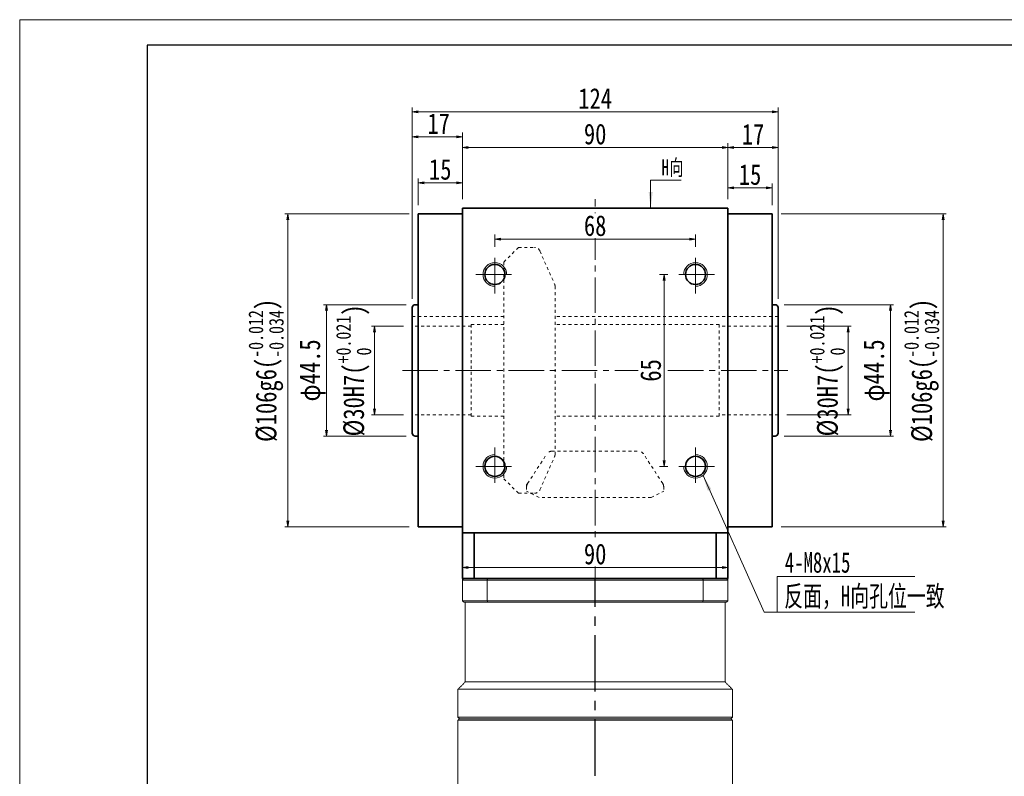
# Model space of a CAD drawing. Header units: millimetres. Extents: x -24 to 716, y -22 to 491.
# Tile 2 of 6: x -20 to 314, y 234 to 491. Entities that reach past the tile are written whole.
import ezdxf

# ---------------------------------------------------------------- set-up
doc = ezdxf.new("R2010")
doc.units = ezdxf.units.MM
for name, pattern in [('CENTER2', [28.575, 19.05, -3.175, 3.175, -3.175]), ('点画线', [18, 12, -2, 2, -2]), ('虚线', [2, 1, -1])]:
    doc.linetypes.add(name, pattern=pattern)
doc.layers.add('3中心线层', color=1, linetype='CENTER2')
for name, color, linetype, lineweight in [('EB0', 7, 'Continuous', 35), ('中心线层', 1, '点画线', 18), ('图框_外框线', 7, 'Continuous', 18), ('尺寸线层', 3, 'Continuous', 18), ('粗实线层', 7, 'Continuous', 35), ('虚线层', 6, '虚线', 18)]:
    doc.layers.add(name, color=color, linetype=linetype, lineweight=lineweight)
doc.styles.add('宋体', font='SimSun.ttf', dxfattribs={"width": 0.8})
doc.styles.add('标准', font='txt', dxfattribs={"width": 0.667})
doc.dimstyles.new('A水平标注$0', dxfattribs={"dimtxt": 3.5, "dimasz": 2, "dimexe": 1.5, "dimexo": 3, "dimgap": 1.1, "dimtad": 1, "dimtoh": 1, "dimdec": 4, "dimdsep": 46, "dimtxsty": '宋体', "dimblk": 'OPEN', "dimcen": 3, "dimclrd": 3, "dimclre": 3, "dimclrt": 6, "dimadec": 0, "dimazin": 0, "dimtm": 1e-09, "dimtfac": 1, "dimtdec": 4, "dimtix": 1, "dimtmove": 0, "dimatfit": 3, "dimldrblk": 'OPEN', "dimfxl": 0, "dimlwd": 13, "dimlwe": 13, "dimarcsym": 0})
doc.dimstyles.new('D直径标注φ25', dxfattribs={"dimtxt": 3.5, "dimasz": 2, "dimexe": 1, "dimexo": 3, "dimtad": 1, "dimtoh": 1, "dimdec": 1, "dimdsep": 46, "dimtxsty": '宋体', "dimblk": 'OPEN', "dimcen": 3, "dimclrd": 3, "dimclre": 3, "dimclrt": 130, "dimadec": 0, "dimazin": 0, "dimtm": 1e-09, "dimtfac": 1, "dimtdec": 1, "dimtmove": 0, "dimatfit": 0, "dimldrblk": 'OPEN', "dimfxl": 0, "dimlwd": 13, "dimlwe": 13, "dimarcsym": 0})

# ---------------------------------------------------------------- blocks, each defined once
blk = doc.blocks.new('_Open')
at = {"color": 0, "linetype": 'ByBlock', "lineweight": -2}
for p, q in [((-1, 0.17), (0, 0)), ((-1, -0.17), (0, 0)), ((0, 0), (-1, 0))]:
    blk.add_line(p, q, dxfattribs=at)
blk = doc.blocks.new('*D11')
at = {"layer": 'Defpoints', "color": 0, "transparency": 16777216}
for p in [(209.02, 416.43), (141.02, 410.84), (209.02, 410.84)]:
    blk.add_point(p, dxfattribs=at)
at = {"layer": '尺寸线层', "color": 3, "lineweight": 13, "transparency": 16777216}
for p, q in [((141.02, 413.84), (141.02, 417.93)), ((209.02, 413.84), (209.02, 417.93)), ((143.02, 416.43), (207.02, 416.43))]:
    blk.add_line(p, q, dxfattribs=at)
at = {"layer": '尺寸线层', "color": 3, "lineweight": 13, "transparency": 16777216, "xscale": 2, "yscale": 2, "zscale": 2, "rotation": 180}
blk.add_blockref('_Open', (141.02, 416.43), dxfattribs=at)
at = {"layer": '尺寸线层', "color": 3, "lineweight": 13, "transparency": 16777216, "xscale": 2, "yscale": 2, "zscale": 2}
blk.add_blockref('_Open', (209.02, 416.43), dxfattribs=at)
at = {"layer": '尺寸线层', "color": 6, "transparency": 16777216, "insert": (175.02, 420.93), "char_height": 7, "attachment_point": 5, "style": '宋体', "bg_fill": 3, "box_fill_scale": 1.1, "bg_fill_color": 256, "bg_fill_true_color": 13158600, "bg_fill_transparency": 0}
blk.add_mtext('68', dxfattribs=at)
blk = doc.blocks.new('*D12')
at = {"layer": 'Defpoints', "color": 0, "transparency": 16777216}
for p in [(202.62, 404.44), (198.36, 339.44), (202.62, 339.44)]:
    blk.add_point(p, dxfattribs=at)
at = {"layer": '尺寸线层', "color": 3, "lineweight": 13, "transparency": 16777216}
for p, q in [((199.62, 404.44), (196.86, 404.44)), ((198.36, 402.44), (198.36, 341.44)), ((199.62, 339.44), (196.86, 339.44))]:
    blk.add_line(p, q, dxfattribs=at)
at = {"layer": '尺寸线层', "color": 3, "lineweight": 13, "transparency": 16777216, "xscale": 2, "yscale": 2, "zscale": 2}
for p, rotation in [((198.36, 404.44), 90), ((198.36, 339.44), 270)]:
    blk.add_blockref('_Open', p, dxfattribs=dict(at, rotation=rotation))
at = {"layer": '尺寸线层', "color": 6, "transparency": 16777216, "insert": (193.86, 371.94), "char_height": 7, "attachment_point": 5, "rotation": 90, "style": '宋体', "bg_fill": 3, "box_fill_scale": 1.1, "bg_fill_color": 256, "bg_fill_true_color": 13158600, "bg_fill_transparency": 0}
blk.add_mtext('65', dxfattribs=at)
blk = doc.blocks.new('*D13')
at = {"layer": 'Defpoints', "color": 0, "transparency": 16777216}
for p in [(237.02, 386.94), (237.02, 356.94), (260.81, 356.94)]:
    blk.add_point(p, dxfattribs=at)
at = {"layer": '尺寸线层', "color": 3, "lineweight": 13, "transparency": 16777216}
for p, q in [((240.02, 386.94), (261.81, 386.94)), ((260.81, 384.94), (260.81, 358.94)), ((240.02, 356.94), (261.81, 356.94))]:
    blk.add_line(p, q, dxfattribs=at)
at = {"layer": '尺寸线层', "color": 3, "lineweight": 13, "transparency": 16777216, "xscale": 2, "yscale": 2, "zscale": 2}
for p, rotation in [((260.81, 386.94), 90), ((260.81, 356.94), 270)]:
    blk.add_blockref('_Open', p, dxfattribs=dict(at, rotation=rotation))
at = {"layer": '尺寸线层', "color": 130, "transparency": 16777216, "insert": (253.7, 371.94), "char_height": 7, "attachment_point": 5, "rotation": 90, "style": '宋体'}
blk.add_mtext('{\\A1;\\A1;%%C30H7({\\H0.707107x;\\S+0.021^  0;})}', dxfattribs=at)
blk = doc.blocks.new('*D14')
at = {"layer": 'Defpoints', "color": 0, "transparency": 16777216}
for p in [(235.02, 424.94), (235.02, 318.94), (292.99, 318.94)]:
    blk.add_point(p, dxfattribs=at)
at = {"layer": '尺寸线层', "color": 3, "lineweight": 13, "transparency": 16777216}
for p, q in [((238.02, 424.94), (293.99, 424.94)), ((292.99, 422.94), (292.99, 320.94)), ((238.02, 318.94), (293.99, 318.94))]:
    blk.add_line(p, q, dxfattribs=at)
at = {"layer": '尺寸线层', "color": 3, "lineweight": 13, "transparency": 16777216, "xscale": 2, "yscale": 2, "zscale": 2}
for p, rotation in [((292.99, 424.94), 90), ((292.99, 318.94), 270)]:
    blk.add_blockref('_Open', p, dxfattribs=dict(at, rotation=rotation))
at = {"layer": '尺寸线层', "color": 130, "transparency": 16777216, "insert": (285.66, 371.94), "char_height": 7, "attachment_point": 5, "rotation": 90, "style": '宋体'}
blk.add_mtext('{\\A1;\\A1;%%C106g6({\\H0.707107x;\\S-0.012^ -0.034;})}', dxfattribs=at)
blk = doc.blocks.new('*D15')
at = {"layer": 'Defpoints', "color": 0, "transparency": 16777216}
for p in [(113.02, 386.94), (100.28, 356.94), (113.02, 356.94)]:
    blk.add_point(p, dxfattribs=at)
at = {"layer": '尺寸线层', "color": 3, "lineweight": 13, "transparency": 16777216}
for p, q in [((110.02, 386.94), (99.28, 386.94)), ((100.28, 384.94), (100.28, 358.94)), ((110.02, 356.94), (99.28, 356.94))]:
    blk.add_line(p, q, dxfattribs=at)
at = {"layer": '尺寸线层', "color": 3, "lineweight": 13, "transparency": 16777216, "xscale": 2, "yscale": 2, "zscale": 2}
for p, rotation in [((100.28, 386.94), 90), ((100.28, 356.94), 270)]:
    blk.add_blockref('_Open', p, dxfattribs=dict(at, rotation=rotation))
at = {"layer": '尺寸线层', "color": 130, "transparency": 16777216, "insert": (93.18, 371.94), "char_height": 7, "attachment_point": 5, "rotation": 90, "style": '宋体'}
blk.add_mtext('{\\A1;\\A1;%%C30H7({\\H0.707107x;\\S+0.021^  0;})}', dxfattribs=at)
blk = doc.blocks.new('*D16')
at = {"layer": 'Defpoints', "color": 0, "transparency": 16777216}
for p in [(114.02, 394.19), (83.92, 349.69), (114.02, 349.69)]:
    blk.add_point(p, dxfattribs=at)
at = {"layer": '尺寸线层', "color": 3, "lineweight": 13, "transparency": 16777216}
for p, q in [((111.02, 394.19), (82.92, 394.19)), ((83.92, 392.19), (83.92, 351.69)), ((111.02, 349.69), (82.92, 349.69))]:
    blk.add_line(p, q, dxfattribs=at)
at = {"layer": '尺寸线层', "color": 3, "lineweight": 13, "transparency": 16777216, "xscale": 2, "yscale": 2, "zscale": 2}
for p, rotation in [((83.92, 394.19), 90), ((83.92, 349.69), 270)]:
    blk.add_blockref('_Open', p, dxfattribs=dict(at, rotation=rotation))
at = {"layer": '尺寸线层', "color": 130, "transparency": 16777216, "insert": (79.27, 371.94), "char_height": 7, "attachment_point": 5, "rotation": 90, "style": '宋体'}
blk.add_mtext('φ44.5', dxfattribs=at)
blk = doc.blocks.new('*D17')
at = {"layer": 'Defpoints', "color": 0, "transparency": 16777216}
for p in [(115.02, 424.94), (70.82, 318.94), (115.02, 318.94)]:
    blk.add_point(p, dxfattribs=at)
at = {"layer": '尺寸线层', "color": 3, "lineweight": 13, "transparency": 16777216}
for p, q in [((112.02, 424.94), (69.82, 424.94)), ((70.82, 422.94), (70.82, 320.94)), ((112.02, 318.94), (69.82, 318.94))]:
    blk.add_line(p, q, dxfattribs=at)
at = {"layer": '尺寸线层', "color": 3, "lineweight": 13, "transparency": 16777216, "xscale": 2, "yscale": 2, "zscale": 2}
for p, rotation in [((70.82, 424.94), 90), ((70.82, 318.94), 270)]:
    blk.add_blockref('_Open', p, dxfattribs=dict(at, rotation=rotation))
at = {"layer": '尺寸线层', "color": 130, "transparency": 16777216, "insert": (63.49, 371.94), "char_height": 7, "attachment_point": 5, "rotation": 90, "style": '宋体'}
blk.add_mtext('{\\A1;\\A1;%%C106g6({\\H0.707107x;\\S-0.012^ -0.034;})}', dxfattribs=at)
blk = doc.blocks.new('*D18')
at = {"layer": 'Defpoints', "color": 0, "transparency": 16777216}
for p in [(220.02, 447.46), (130.02, 426.94), (220.02, 426.94)]:
    blk.add_point(p, dxfattribs=at)
at = {"layer": '尺寸线层', "color": 3, "lineweight": 13, "transparency": 16777216}
for p, q in [((130.02, 429.94), (130.02, 448.96)), ((132.02, 447.46), (218.02, 447.46)), ((220.02, 429.94), (220.02, 448.96))]:
    blk.add_line(p, q, dxfattribs=at)
at = {"layer": '尺寸线层', "color": 3, "lineweight": 13, "transparency": 16777216, "xscale": 2, "yscale": 2, "zscale": 2, "rotation": 180}
blk.add_blockref('_Open', (130.02, 447.46), dxfattribs=at)
at = {"layer": '尺寸线层', "color": 3, "lineweight": 13, "transparency": 16777216, "xscale": 2, "yscale": 2, "zscale": 2}
blk.add_blockref('_Open', (220.02, 447.46), dxfattribs=at)
at = {"layer": '尺寸线层', "color": 6, "transparency": 16777216, "insert": (175.02, 451.96), "char_height": 7, "attachment_point": 5, "style": '宋体', "bg_fill": 3, "box_fill_scale": 1.1, "bg_fill_color": 256, "bg_fill_true_color": 13158600, "bg_fill_transparency": 0}
blk.add_mtext('90', dxfattribs=at)
blk = doc.blocks.new('*D19')
at = {"layer": 'Defpoints', "color": 0, "transparency": 16777216}
for p in [(235.02, 433.74), (220.02, 426.94), (235.02, 424.94)]:
    blk.add_point(p, dxfattribs=at)
at = {"layer": '尺寸线层', "color": 3, "lineweight": 13, "transparency": 16777216}
for p, q in [((220.02, 429.94), (220.02, 435.24)), ((235.02, 427.94), (235.02, 435.24)), ((222.02, 433.74), (233.02, 433.74))]:
    blk.add_line(p, q, dxfattribs=at)
at = {"layer": '尺寸线层', "color": 3, "lineweight": 13, "transparency": 16777216, "xscale": 2, "yscale": 2, "zscale": 2, "rotation": 180}
blk.add_blockref('_Open', (220.02, 433.74), dxfattribs=at)
at = {"layer": '尺寸线层', "color": 3, "lineweight": 13, "transparency": 16777216, "xscale": 2, "yscale": 2, "zscale": 2}
blk.add_blockref('_Open', (235.02, 433.74), dxfattribs=at)
at = {"layer": '尺寸线层', "color": 6, "transparency": 16777216, "insert": (227.52, 438.24), "char_height": 7, "attachment_point": 5, "style": '宋体', "bg_fill": 3, "box_fill_scale": 1.1, "bg_fill_color": 256, "bg_fill_true_color": 13158600, "bg_fill_transparency": 0}
blk.add_mtext('15', dxfattribs=at)
blk = doc.blocks.new('*D20')
at = {"layer": 'Defpoints', "color": 0, "transparency": 16777216}
for p in [(115.02, 435.5), (115.02, 424.94), (130.02, 426.94)]:
    blk.add_point(p, dxfattribs=at)
at = {"layer": '尺寸线层', "color": 3, "lineweight": 13, "transparency": 16777216}
for p, q in [((115.02, 427.94), (115.02, 437)), ((128.02, 435.5), (117.02, 435.5)), ((130.02, 429.94), (130.02, 437))]:
    blk.add_line(p, q, dxfattribs=at)
at = {"layer": '尺寸线层', "color": 3, "lineweight": 13, "transparency": 16777216, "xscale": 2, "yscale": 2, "zscale": 2, "rotation": 180}
blk.add_blockref('_Open', (115.02, 435.5), dxfattribs=at)
at = {"layer": '尺寸线层', "color": 3, "lineweight": 13, "transparency": 16777216, "xscale": 2, "yscale": 2, "zscale": 2}
blk.add_blockref('_Open', (130.02, 435.5), dxfattribs=at)
at = {"layer": '尺寸线层', "color": 6, "transparency": 16777216, "insert": (122.52, 440), "char_height": 7, "attachment_point": 5, "style": '宋体', "bg_fill": 3, "box_fill_scale": 1.1, "bg_fill_color": 256, "bg_fill_true_color": 13158600, "bg_fill_transparency": 0}
blk.add_mtext('15', dxfattribs=at)
blk = doc.blocks.new('*D21')
at = {"layer": 'Defpoints', "color": 0, "transparency": 16777216}
for p in [(113.02, 451.03), (130.02, 426.94), (113.02, 393.19)]:
    blk.add_point(p, dxfattribs=at)
at = {"layer": '尺寸线层', "color": 3, "lineweight": 13, "transparency": 16777216}
for p, q in [((113.02, 396.19), (113.02, 452.53)), ((128.02, 451.03), (115.02, 451.03)), ((130.02, 429.94), (130.02, 452.53))]:
    blk.add_line(p, q, dxfattribs=at)
at = {"layer": '尺寸线层', "color": 3, "lineweight": 13, "transparency": 16777216, "xscale": 2, "yscale": 2, "zscale": 2, "rotation": 180}
blk.add_blockref('_Open', (113.02, 451.03), dxfattribs=at)
at = {"layer": '尺寸线层', "color": 3, "lineweight": 13, "transparency": 16777216, "xscale": 2, "yscale": 2, "zscale": 2}
blk.add_blockref('_Open', (130.02, 451.03), dxfattribs=at)
at = {"layer": '尺寸线层', "color": 6, "transparency": 16777216, "insert": (121.97, 455.53), "char_height": 7, "attachment_point": 5, "style": '宋体', "bg_fill": 3, "box_fill_scale": 1.1, "bg_fill_color": 256, "bg_fill_true_color": 13158600, "bg_fill_transparency": 0}
blk.add_mtext('17', dxfattribs=at)
blk = doc.blocks.new('*D22')
at = {"layer": 'Defpoints', "color": 0, "transparency": 16777216}
for p in [(237.02, 447.46), (220.02, 426.94), (237.02, 393.19)]:
    blk.add_point(p, dxfattribs=at)
at = {"layer": '尺寸线层', "color": 3, "lineweight": 13, "transparency": 16777216}
for p, q in [((220.02, 429.94), (220.02, 448.96)), ((222.02, 447.46), (235.02, 447.46)), ((237.02, 396.19), (237.02, 448.96))]:
    blk.add_line(p, q, dxfattribs=at)
at = {"layer": '尺寸线层', "color": 3, "lineweight": 13, "transparency": 16777216, "xscale": 2, "yscale": 2, "zscale": 2, "rotation": 180}
blk.add_blockref('_Open', (220.02, 447.46), dxfattribs=at)
at = {"layer": '尺寸线层', "color": 3, "lineweight": 13, "transparency": 16777216, "xscale": 2, "yscale": 2, "zscale": 2}
blk.add_blockref('_Open', (237.02, 447.46), dxfattribs=at)
at = {"layer": '尺寸线层', "color": 6, "transparency": 16777216, "insert": (228.52, 451.96), "char_height": 7, "attachment_point": 5, "style": '宋体', "bg_fill": 3, "box_fill_scale": 1.1, "bg_fill_color": 256, "bg_fill_true_color": 13158600, "bg_fill_transparency": 0}
blk.add_mtext('17', dxfattribs=at)
blk = doc.blocks.new('*D23')
at = {"layer": 'Defpoints', "color": 0, "transparency": 16777216}
for p in [(113.02, 459.55), (113.02, 393.19), (237.02, 393.19)]:
    blk.add_point(p, dxfattribs=at)
at = {"layer": '尺寸线层', "color": 3, "lineweight": 13, "transparency": 16777216}
for p, q in [((113.02, 396.19), (113.02, 461.05)), ((237.02, 396.19), (237.02, 461.05)), ((235.02, 459.55), (115.02, 459.55))]:
    blk.add_line(p, q, dxfattribs=at)
at = {"layer": '尺寸线层', "color": 3, "lineweight": 13, "transparency": 16777216, "xscale": 2, "yscale": 2, "zscale": 2, "rotation": 180}
blk.add_blockref('_Open', (113.02, 459.55), dxfattribs=at)
at = {"layer": '尺寸线层', "color": 3, "lineweight": 13, "transparency": 16777216, "xscale": 2, "yscale": 2, "zscale": 2}
blk.add_blockref('_Open', (237.02, 459.55), dxfattribs=at)
at = {"layer": '尺寸线层', "color": 6, "transparency": 16777216, "insert": (175.02, 464.05), "char_height": 7, "attachment_point": 5, "style": '宋体', "bg_fill": 3, "box_fill_scale": 1.1, "bg_fill_color": 256, "bg_fill_true_color": 13158600, "bg_fill_transparency": 0}
blk.add_mtext('124', dxfattribs=at)
blk = doc.blocks.new('*X5')
at = {"layer": '尺寸线层', "linetype": 'Continuous'}
blk.add_hatch(color=0, dxfattribs=at).paths.add_polyline_path([(-1.02, -9.39), (-1.69, -3.99), (-0.34, -3.99)], flags=0)
at = {"layer": '尺寸线层', "color": 0, "linetype": 'Continuous'}
blk.add_line((-1.02, -9.39), (-1.02, 0), dxfattribs=at)
at = {"layer": '尺寸线层', "color": 0}
for p, q in [((-1.02, 0), (0, 0)), ((0, 0), (9.3, 0)), ((0, 0), (0, 0))]:
    blk.add_line(p, q, dxfattribs=at)
at = {"layer": '尺寸线层', "color": 0, "insert": (2.7, 1.08), "char_height": 5.4, "width": 13.1923, "attachment_point": 7, "line_spacing_factor": 1.15057, "style": '标准'}
blk.add_mtext('\\T1.1;H向', dxfattribs=at)
blk = doc.blocks.new('*D8')
at = {"layer": 'Defpoints', "color": 0, "transparency": 16777216}
for p in [(236.02, 394.19), (236.02, 349.69), (275.07, 349.69)]:
    blk.add_point(p, dxfattribs=at)
at = {"layer": '尺寸线层', "color": 3, "lineweight": 13, "transparency": 16777216}
for p, q in [((239.02, 394.19), (276.07, 394.19)), ((275.07, 392.19), (275.07, 351.69)), ((239.02, 349.69), (276.07, 349.69))]:
    blk.add_line(p, q, dxfattribs=at)
at = {"layer": '尺寸线层', "color": 3, "lineweight": 13, "transparency": 16777216, "xscale": 2, "yscale": 2, "zscale": 2}
for p, rotation in [((275.07, 394.19), 90), ((275.07, 349.69), 270)]:
    blk.add_blockref('_Open', p, dxfattribs=dict(at, rotation=rotation))
at = {"layer": '尺寸线层', "color": 130, "transparency": 16777216, "insert": (270.41, 371.93), "char_height": 7, "attachment_point": 5, "rotation": 90, "style": '宋体'}
blk.add_mtext('φ44.5', dxfattribs=at)
blk = doc.blocks.new('*D37')
at = {"layer": 'Defpoints', "color": 0, "transparency": 16777216}
for p in [(220.02, 305.21), (130.02, 297.44), (220.02, 297.44)]:
    blk.add_point(p, dxfattribs=at)
at = {"layer": '尺寸线层', "color": 3, "lineweight": 13, "transparency": 16777216}
for p, q in [((130.02, 300.44), (130.02, 306.71)), ((132.02, 305.21), (218.02, 305.21)), ((220.02, 300.44), (220.02, 306.71))]:
    blk.add_line(p, q, dxfattribs=at)
at = {"layer": '尺寸线层', "color": 3, "lineweight": 13, "transparency": 16777216, "xscale": 2, "yscale": 2, "zscale": 2, "rotation": 180}
blk.add_blockref('_Open', (130.02, 305.21), dxfattribs=at)
at = {"layer": '尺寸线层', "color": 3, "lineweight": 13, "transparency": 16777216, "xscale": 2, "yscale": 2, "zscale": 2}
blk.add_blockref('_Open', (220.02, 305.21), dxfattribs=at)
at = {"layer": '尺寸线层', "color": 6, "transparency": 16777216, "insert": (175.02, 309.71), "char_height": 7, "attachment_point": 5, "style": '宋体', "bg_fill": 3, "box_fill_scale": 1.1, "bg_fill_color": 256, "bg_fill_true_color": 13158600, "bg_fill_transparency": 0}
blk.add_mtext('90', dxfattribs=at)

msp = doc.modelspace()

# ---------------------------------------------------------------- hatches: boundary and pattern name
at = {"layer": '尺寸线层', "linetype": 'Continuous'}
msp.add_hatch(color=0, dxfattribs=at).paths.add_polyline_path([(211.57627, 336.3631), (214.39425, 331.7075), (213.16155, 331.15709)], flags=0)

# ---------------------------------------------------------------- linework, layer by layer
at = {"color": 7, "linetype": 'Continuous', "lineweight": 15}
for p, q in [((130.02302, 300.94221), (138.43067, 300.94221)), ((130.02302, 293.94221), (130.02302, 300.94221)), ((138.60874, 301.44221), (130.52302, 301.44221)), ((138.43067, 300.94221), (138.43067, 293.94221)), ((138.43067, 300.94221), (211.61537, 300.94221)), ((211.4373, 301.44221), (138.60874, 301.44221)), ((219.52302, 301.44221), (211.4373, 301.44221)), ((211.61537, 300.94221), (220.02302, 300.94221)), ((211.61537, 293.94221), (211.61537, 300.94221)), ((220.02302, 300.94221), (220.02302, 293.94221)), ((138.43067, 293.94221), (130.02302, 293.94221)), ((211.61537, 293.94221), (138.43067, 293.94221)), ((220.02302, 293.94221), (211.61537, 293.94221)), ((130.52302, 293.44221), (138.60874, 293.44221)), ((138.60874, 293.44221), (211.4373, 293.44221)), ((211.4373, 293.44221), (219.52302, 293.44221)), ((221.52302, 263.94221), (128.52302, 263.94221)), ((219.02302, 266.44221), (131.02302, 266.44221)), ((221.52302, 254.44221), (128.52302, 254.44221)), ((175.02302, 253.94221), (129.02302, 253.94221)), ((129.02302, 253.94221), (221.02302, 253.94221)), ((221.02302, 253.94221), (175.02302, 253.94221)), ((128.52302, 253.44221), (175.02302, 253.44221)), ((175.02302, 253.44221), (221.52302, 253.44221))]:
    msp.add_line(p, q, dxfattribs=at)
for points in [[(130.52302, 301.44221), (130.02302, 300.94221)], [(138.60874, 301.44221), (138.43067, 300.94221)], [(211.4373, 301.44221), (211.61537, 300.94221)], [(219.52302, 301.44221), (220.02302, 300.94221)], [(130.02302, 293.94221), (130.52302, 293.44221)], [(138.43067, 293.94221), (138.60874, 293.44221)], [(211.61537, 293.94221), (211.4373, 293.44221)], [(219.52302, 293.44221), (220.02302, 293.94221)], [(131.02302, 266.44221), (131.02302, 293.44221)], [(219.02302, 293.44221), (219.02302, 266.44221)], [(128.52302, 263.94221), (131.02302, 266.44221)], [(128.52302, 254.44221), (128.52302, 263.94221)], [(219.02302, 266.44221), (221.52302, 263.94221)], [(221.52302, 263.94221), (221.52302, 254.44221)], [(129.02302, 253.94221), (128.52302, 254.44221)], [(128.52302, 253.44221), (129.02302, 253.94221)], [(221.52302, 254.44221), (221.02302, 253.94221)], [(221.02302, 253.94221), (221.52302, 253.44221)], [(128.52302, 217.44221), (128.52302, 253.44221)], [(221.52302, 253.44221), (221.52302, 217.44221)]]:
    msp.add_open_spline(points, degree=1, dxfattribs=at)
at = {"layer": '3中心线层'}
msp.add_line((175.02651, 148.92831), (175.02302, 301.44221), dxfattribs=at)
at = {"layer": 'EB0'}
for p, q in [((220.02302, 301.44221), (130.02302, 301.44221)), ((215.02302, 301.44221), (220.02302, 301.44221))]:
    msp.add_line(p, q, dxfattribs=at)
at = {"layer": '中心线层'}
for p, q in [((175.02302, 301.44221), (175.02302, 429.94221)), ((141.02302, 398.04221), (141.02302, 410.84221)), ((209.02302, 398.04221), (209.02302, 410.84221)), ((134.62302, 404.44221), (147.42302, 404.44221)), ((215.42302, 404.44221), (202.62302, 404.44221)), ((109.6865, 371.94221), (240.35953, 371.94221)), ((141.02302, 345.84221), (141.02302, 333.04221)), ((209.02302, 345.84221), (209.02302, 333.04221)), ((134.62302, 339.44221), (147.42302, 339.44221)), ((215.42302, 339.44221), (202.62302, 339.44221))]:
    msp.add_line(p, q, dxfattribs=at)
at = {"layer": '尺寸线层', "color": 0, "linetype": 'Continuous'}
msp.add_line((211.57627, 336.3631), (232.27302, 290.01043), dxfattribs=at)
at = {"layer": '尺寸线层', "color": 0}
for p, q in [((236.75317, 302.08979), (283.36397, 302.08979)), ((236.75317, 290.01043), (236.75317, 302.08979)), ((232.27302, 290.01043), (236.75317, 290.01043)), ((236.75317, 290.01043), (283.36397, 290.01043))]:
    msp.add_line(p, q, dxfattribs=at)
at = {"layer": '粗实线层'}
for p, q in [((130.02302, 424.94221), (115.02302, 424.94221)), ((115.02302, 318.94221), (115.02302, 424.94221)), ((130.02302, 426.94221), (220.02302, 426.94221)), ((130.02302, 316.94221), (130.02302, 426.94221)), ((220.02302, 316.94221), (220.02302, 426.94221)), ((220.02302, 424.94221), (235.02302, 424.94221)), ((235.02302, 318.94221), (235.02302, 424.94221)), ((115.02302, 394.19221), (114.02302, 394.19221)), ((113.02302, 350.69221), (113.02302, 393.19221)), ((115.02302, 349.69221), (114.02302, 349.69221)), ((235.02302, 349.69221), (236.02302, 349.69221)), ((115.02302, 318.94221), (130.02302, 318.94221)), ((130.02302, 318.94221), (115.02302, 318.94221)), ((220.02302, 318.94221), (235.02302, 318.94221)), ((130.02302, 316.94221), (220.02302, 316.94221)), ((130.02302, 301.44221), (130.02302, 316.94221)), ((134.02302, 301.44221), (134.02302, 316.94221)), ((216.02302, 301.44221), (216.02302, 316.94221)), ((220.02302, 301.44221), (220.02302, 316.94221))]:
    msp.add_line(p, q, dxfattribs=at)
for centre in [(141.02302, 404.44221), (209.02302, 404.44221), (141.02302, 339.44221), (209.02302, 339.44221)]:
    msp.add_circle(centre, 3.4, dxfattribs=at)
at = {"layer": '粗实线层', "lineweight": 18}
for centre, start, end in [((141.02302, 404.44221), 0, 270), ((209.02302, 404.44221), 270, 180), ((141.02302, 339.44221), 90, 0), ((209.02302, 339.44221), 180, 90)]:
    msp.add_arc(centre, 4, start, end, dxfattribs=at)
at = {"layer": '粗实线层'}
for centre, start, end in [((114.02302, 393.19221), 89.9999999, 180), ((114.02302, 350.69221), 180, 269.9999999), ((236.02302, 350.69221), 270.0000001, 0)]:
    msp.add_arc(centre, 1, start, end, dxfattribs=at)
at = {"layer": '虚线层'}
for p, q in [((149.02302, 413.58221), (144.02302, 408.58221)), ((149.02302, 413.58221), (154.45617, 413.58221)), ((156.28374, 412.39462), (161.26058, 401.19892)), ((144.02302, 408.58221), (144.02302, 335.30221)), ((161.43302, 400.41388), (161.43302, 343.47053)), ((144.02302, 390.24221), (113.02302, 390.24221)), ((133.02302, 356.44221), (133.02302, 387.44221)), ((144.02302, 387.44221), (133.02302, 387.44221)), ((217.02302, 387.44221), (161.43302, 387.44221)), ((217.02302, 356.44221), (217.02302, 387.44221)), ((133.02302, 386.94221), (113.02302, 386.94221)), ((237.02302, 386.94221), (217.02302, 386.94221)), ((133.02302, 356.94221), (113.02302, 356.94221)), ((144.02302, 356.44221), (133.02302, 356.44221)), ((217.02302, 356.44221), (161.43302, 356.44221)), ((237.02302, 356.94221), (217.02302, 356.94221)), ((152.13004, 333.63763), (158.65819, 343.70292)), ((160.29569, 344.55221), (189.79974, 344.55221)), ((197.91599, 333.63763), (191.38784, 343.70292)), ((156.28374, 331.4898), (161.26058, 342.6855)), ((149.02302, 330.30221), (144.02302, 335.30221)), ((151.80802, 333.14112), (152.13004, 333.63763)), ((151.80802, 333.14112), (151.80802, 332.61021)), ((151.80802, 332.61021), (151.80802, 331.05275)), ((156.0288, 328.94221), (151.80802, 331.05275)), ((194.01724, 328.94221), (198.23802, 331.05275)), ((198.23802, 332.61021), (198.23802, 331.05275)), ((149.02302, 330.30221), (154.45617, 330.30221)), ((194.01724, 328.94221), (156.0288, 328.94221))]:
    msp.add_line(p, q, dxfattribs=at)
for centre, start, end in [((154.45617, 411.58221), 23.9666667, 90), ((159.43302, 400.38651), 0, 23.9666667), ((160.29569, 342.55221), 90, 147.0333333), ((189.75034, 342.55221), 32.9666667, 90), ((159.43302, 343.49791), 336.0333333, 0), ((153.80802, 332.54933), 147.0333333, 180), ((154.45617, 332.30221), 270, 336.0333333), ((196.23802, 332.54933), 0, 32.9666667)]:
    msp.add_arc(centre, 2, start, end, dxfattribs=at)

# ---------------------------------------------------------------- texts
at = {"layer": '尺寸线层', "color": 0}
for s, style, width, p in [('4-M8x15', '标准', 0.667, (239.28851, 303.42042)), ('反面，H向孔位一致', '宋体', 0.67, (239.08269, 291.98529))]:
    msp.add_text(s, height=7, dxfattribs=dict(at, style=style, width=width)).set_placement(p)

# ---------------------------------------------------------------- dimensions: what is measured, and where the dimension line sits
at = {"layer": '尺寸线层'}
for base, p1, p2, picture, middle in [((70.81983, 318.94221), (115.02302, 424.94221), (115.02302, 318.94221), '*D17', (63.49093, 371.94221)), ((292.98774, 318.94221), (235.02302, 424.94221), (235.02302, 318.94221), '*D14', (285.65884, 371.94221))]:
    dim = msp.add_linear_dim(base=base, p1=p1, p2=p2, angle=270, text='{\\A1;\\A1;%%C106g6({\\H0.707107x;\\S-0.012^ -0.034;})}', dimstyle='D直径标注φ25', override={"dimtxt": 7, "dimgap": 1, "dimpost": 'φ<>', "dimtp": -0.012, "dimtm": 0.034, "dimtdec": 3, "dimtfill": 0, "dimtzin": 8}, dxfattribs=at)
    dim.commit()
    dim.dimension.update_dxf_attribs({"geometry": picture, "text_midpoint": middle})
for base, p1, p2, picture, middle in [((100.28434, 356.94221), (113.02302, 386.94221), (113.02302, 356.94221), '*D15', (100.28434, 371.94221)), ((260.81024, 356.94221), (237.02302, 386.94221), (237.02302, 356.94221), '*D13', (260.81024, 371.94221))]:
    dim = msp.add_linear_dim(base=base, p1=p1, p2=p2, angle=270, text='{\\A1;\\A1;%%C30H7({\\H0.707107x;\\S+0.021^  0;})}', dimstyle='D直径标注φ25', override={"dimtxt": 7, "dimgap": 1, "dimpost": 'φ<>', "dimtp": 0.021, "dimtm": 0, "dimtdec": 3, "dimtfill": 0, "dimtzin": 8}, dxfattribs=at)
    dim.commit()
    dim.dimension.update_dxf_attribs({"geometry": picture, "text_midpoint": middle, "dimtype": 160})
dim = msp.add_linear_dim(base=(83.92417, 349.69221), p1=(114.02302, 394.19221), p2=(114.02302, 349.69221), angle=270, dimstyle='D直径标注φ25', override={"dimtxt": 7, "dimgap": 1, "dimpost": 'φ<>', "dimtfill": 0}, dxfattribs=at)
dim.commit()
dim.dimension.update_dxf_attribs({"geometry": '*D16', "text_midpoint": (79.26774, 371.94221)})

# ---------------------------------------------------------------- next in the draw order: dimensions: what is measured, and where the dimension line sits
dim = msp.add_linear_dim(base=(209.02302, 416.43089), p1=(141.02302, 410.84221), p2=(209.02302, 410.84221), dimstyle='A水平标注$0', override={"dimtxt": 7, "dimgap": 1, "dimdec": 1, "dimpost": '<>', "dimblk": 'Open', "dimtvp": 0.1, "dimtfill": 1, "dimtfillclr": 256}, dxfattribs=at)
dim.commit()
dim.dimension.update_dxf_attribs({"geometry": '*D11', "text_midpoint": (175.02302, 420.93089)})
dim = msp.add_linear_dim(base=(198.35666, 339.44221), p1=(202.62302, 404.44221), p2=(202.62302, 339.44221), angle=270, dimstyle='A水平标注$0', override={"dimtxt": 7, "dimgap": 1, "dimdec": 1, "dimpost": '<>', "dimblk": 'Open', "dimtvp": 0.1, "dimtfill": 1, "dimtfillclr": 256}, dxfattribs=at)
dim.commit()
dim.dimension.update_dxf_attribs({"geometry": '*D12', "text_midpoint": (193.85666, 371.94221)})

# ---------------------------------------------------------------- next in the draw order: linework, layer by layer
at = {"layer": '虚线层'}
msp.add_line((237.02302, 390.24221), (161.43302, 390.24221), dxfattribs=at)

# ---------------------------------------------------------------- next in the draw order: dimensions: what is measured, and where the dimension line sits
at = {"layer": '尺寸线层'}
dim = msp.add_linear_dim(base=(220.02302, 447.46266), p1=(130.02302, 426.94221), p2=(220.02302, 426.94221), dimstyle='A水平标注$0', override={"dimtxt": 7, "dimgap": 1, "dimdec": 1, "dimpost": '<>', "dimblk": 'Open', "dimtvp": 0.1, "dimtfill": 1, "dimtfillclr": 256}, dxfattribs=at)
dim.commit()
dim.dimension.update_dxf_attribs({"geometry": '*D18', "text_midpoint": (175.02302, 451.96266)})

# ---------------------------------------------------------------- next in the draw order: dimensions: what is measured, and where the dimension line sits
for base, p1, p2, picture, middle in [((115.02302, 435.49986), (130.02302, 426.94221), (115.02302, 424.94221), '*D20', (122.52302, 439.99986)), ((235.02302, 433.74354), (220.02302, 426.94221), (235.02302, 424.94221), '*D19', (227.52302, 438.24354))]:
    dim = msp.add_linear_dim(base=base, p1=p1, p2=p2, dimstyle='A水平标注$0', override={"dimtxt": 7, "dimgap": 1, "dimdec": 1, "dimpost": '<>', "dimblk": 'Open', "dimtvp": 0.1, "dimtfill": 1, "dimtfillclr": 256}, dxfattribs=at)
    dim.commit()
    dim.dimension.update_dxf_attribs({"geometry": picture, "text_midpoint": middle})

# ---------------------------------------------------------------- next in the draw order: dimensions: what is measured, and where the dimension line sits
dim = msp.add_linear_dim(base=(113.02302, 451.03347), p1=(130.02302, 426.94221), p2=(113.02302, 393.19221), dimstyle='A水平标注$0', override={"dimtxt": 7, "dimgap": 1, "dimdec": 1, "dimpost": '<>', "dimblk": 'Open', "dimtvp": 0.1, "dimtfill": 1, "dimtfillclr": 256}, dxfattribs=at)
dim.commit()
dim.dimension.update_dxf_attribs({"geometry": '*D21', "text_midpoint": (121.96638, 451.03347), "dimtype": 160})
dim = msp.add_linear_dim(base=(237.02302, 447.46266), p1=(220.02302, 426.94221), p2=(237.02302, 393.19221), dimstyle='A水平标注$0', override={"dimtxt": 7, "dimgap": 1, "dimdec": 1, "dimpost": '<>', "dimblk": 'Open', "dimtvp": 0.1, "dimtfill": 1, "dimtfillclr": 256}, dxfattribs=at)
dim.commit()
dim.dimension.update_dxf_attribs({"geometry": '*D22', "text_midpoint": (228.52302, 451.96266)})

# ---------------------------------------------------------------- next in the draw order: dimensions: what is measured, and where the dimension line sits
dim = msp.add_linear_dim(base=(113.02302, 459.54744), p1=(237.02302, 393.19221), p2=(113.02302, 393.19221), dimstyle='A水平标注$0', override={"dimtxt": 7, "dimgap": 1, "dimdec": 1, "dimpost": '<>', "dimblk": 'Open', "dimtvp": 0.1, "dimtfill": 1, "dimtfillclr": 256}, dxfattribs=at)
dim.commit()
dim.dimension.update_dxf_attribs({"geometry": '*D23', "text_midpoint": (175.02302, 464.04744)})

# ---------------------------------------------------------------- next in the draw order: linework, layer by layer
at = {"layer": '图框_外框线', "color": 3}
msp.add_lwpolyline([(-19.99883, -21.82698), (704.83478, -21.82698), (704.83478, 490.73393), (-19.99883, 490.73393)], close=True, dxfattribs=at)
at = {"layer": '图框_外框线', "color": 3, "lineweight": 25}
msp.add_lwpolyline([(23.14603, -13.19801), (696.2058, -13.19801), (696.2058, 482.10495), (23.14603, 482.10495)], close=True, dxfattribs=at)
at = {"layer": '粗实线层'}
for p, q in [((235.02302, 394.19221), (236.02302, 394.19221)), ((237.02302, 350.69221), (237.02302, 393.19221))]:
    msp.add_line(p, q, dxfattribs=at)
msp.add_arc((236.02302, 393.19221), 1, 0, 90.0000001, dxfattribs=at)

# ---------------------------------------------------------------- next in the draw order: block references
at = {"layer": '尺寸线层'}
msp.add_blockref('*X5', (194.85014, 436.33141), dxfattribs=at)

# ---------------------------------------------------------------- next in the draw order: dimensions: what is measured, and where the dimension line sits
dim = msp.add_linear_dim(base=(275.06759, 349.69221), p1=(236.02302, 394.19221), p2=(236.02302, 349.69221), angle=270, dimstyle='D直径标注φ25', override={"dimtxt": 7, "dimgap": 1, "dimpost": 'φ<>', "dimtfill": 0}, dxfattribs=at)
dim.commit()
dim.dimension.update_dxf_attribs({"geometry": '*D8', "text_midpoint": (275.06759, 371.93233), "dimtype": 160})

# ---------------------------------------------------------------- next in the draw order: dimensions: what is measured, and where the dimension line sits
dim = msp.add_linear_dim(base=(220.02302, 305.21087), p1=(130.02302, 297.44221), p2=(220.02302, 297.44221), dimstyle='A水平标注$0', override={"dimtxt": 7, "dimgap": 1, "dimdec": 1, "dimpost": '<>', "dimblk": 'Open', "dimtvp": 0.1, "dimtfill": 1, "dimtfillclr": 256}, dxfattribs=at)
dim.commit()
dim.dimension.update_dxf_attribs({"geometry": '*D37', "text_midpoint": (175.02302, 309.71087)})

doc.saveas('drawing.dxf')
